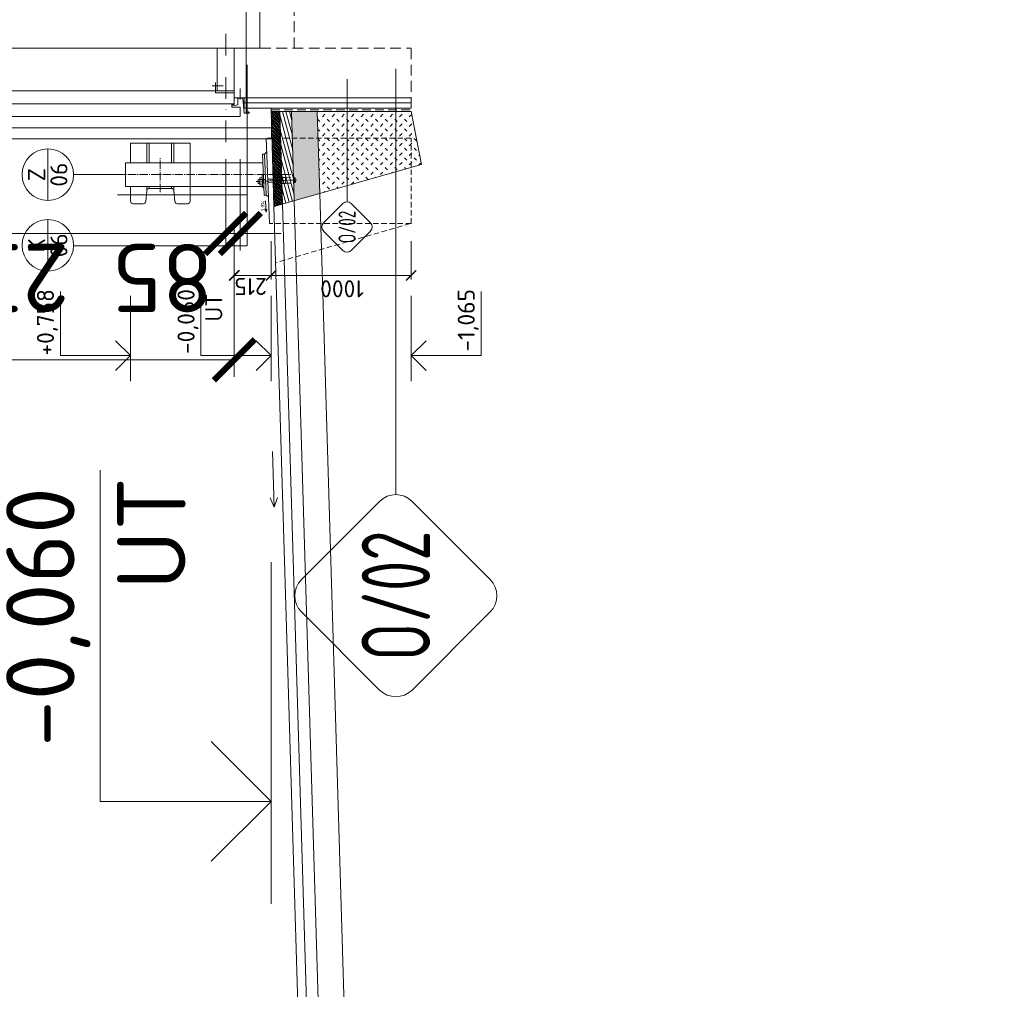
# Model space of a CAD drawing. Header units: millimetres. Extents: x -796345 to 3713765, y -2985421 to 2187451.
# Tile 135 of 256: x 217559 to 223322, y -6111 to -432. Entities that reach past the tile are written whole.
import ezdxf
from ezdxf import colors
from ezdxf.entities.mleader import LeaderData, LeaderLine
from ezdxf.enums import TextEntityAlignment as Align
from ezdxf.math import Vec2, Vec3

# ---------------------------------------------------------------- set-up
doc = ezdxf.new("R2010")
doc.units = ezdxf.units.MM
doc.header["$PDMODE"] = 1
for name, pattern in [('AM_DIN_G_W050', [13.75, 9.75, -1.5, 1, -1.5]), ('CENTERX2', [101.6, 63.5, -12.7, 12.7, -12.7]), ('DASHDOT', [25.4, 12.7, -6.35, 0, -6.35]), ('HIDDEN', [9.525, 6.35, -3.175]), ('ČÁRKOVANÁ', [19.05, 12.7, -6.35])]:
    doc.linetypes.add(name, pattern=pattern)
doc.layers.get('Defpoints').update_dxf_attribs({"color": 8})
doc.layers.add('_____detaily', color=1, linetype='Continuous')
for name, color, linetype, lineweight in [('A99_N_kce-pohl', 1, 'Continuous', 9), ('A99_N_kce-rez-sil', 6, 'Continuous', 18), ('A99_N_koty-200', 5, 'Continuous', 5), ('A99_N_koty-200-vysk', 6, 'Continuous', 9), ('A99_N_koty-50-vysk', 160, 'Continuous', 9), ('A99_N_sraf', 252, 'Continuous', 0), ('A99_N_txt-popis-50', 240, 'Continuous', 9), ('A99_N_znaceni 200', 5, 'Continuous', 5), ('A99_N_znaceni 50', 5, 'Continuous', 5), ('A99_S_kce-pohl', 7, 'Continuous', 5), ('A99_S_kce-rez-sil', 7, 'Continuous', 15), ('A99_S_osy', 1, 'CENTERX2', 5)]:
    doc.layers.add(name, color=color, linetype=linetype, lineweight=lineweight)
doc.styles.add('A99_kota', font='isocpeur.ttf', dxfattribs={"height": 2})
doc.styles.add('A99_popis', font='isocpeur.ttf')
doc.linetypes.add('IZOLACE', pattern='A,0.00254,-2.54,[134,ltypeshp.shx,S=2.54,R=0,X=-2.54,Y=0],-5.08,[134,ltypeshp.shx,S=2.54,R=180,X=2.54,Y=0],-2.54', length=10.16254)
doc.dimstyles.new('A99_kota_200 new', dxfattribs={"dimscale": 200, "dimtxt": 2, "dimasz": 1.2, "dimexe": 0.5, "dimexo": 1.5, "dimgap": 0.3, "dimtad": 1, "dimdec": 0, "dimzin": 3, "dimdsep": 46, "dimtxsty": 'A99_kota', "dimblk": 'ARCHTICK', "dimcen": 2.5, "dimazin": 2, "dimtfac": 0.75, "dimtdec": 0, "dimtmove": 2, "dimatfit": 0, "dimfxl": 4, "dimfxlon": 1, "dimtolj": 1, "dimtzin": 0, "dimlwd": 5, "dimlwe": 5, "dimarcsym": 0})

# ---------------------------------------------------------------- blocks, each defined once
blk = doc.blocks.new('_ArchTick')
at = {"color": 0, "linetype": 'ByBlock', "const_width": 0.15}
blk.add_lwpolyline([(-0.5, -0.5), (0.5, 0.5)], dxfattribs=at)
blk = doc.blocks.new('*D1777')
at = {"layer": 'A99_N_koty-200', "color": 0, "linetype": 'Continuous', "lineweight": 5, "transparency": 16777216}
for p, q in [((209195, 1150), (209195, 2050)), ((218965, 1150), (218965, 2050)), ((209195, 1950), (218965, 1950))]:
    blk.add_line(p, q, dxfattribs=at)
at = {"layer": 'Defpoints', "color": 0, "linetype": 'Continuous', "lineweight": 0, "transparency": 16777216}
for p in [(218965, 1950), (218965, 255), (209195, -950)]:
    blk.add_point(p, dxfattribs=at)
at = {"layer": 'A99_N_koty-200', "color": 0, "linetype": 'Continuous', "lineweight": 5, "transparency": 16777216, "xscale": 240, "yscale": 240, "zscale": 240, "rotation": 180}
blk.add_blockref('_ArchTick', (209195, 1950), dxfattribs=at)
at = {"layer": 'A99_N_koty-200', "color": 0, "linetype": 'Continuous', "lineweight": 5, "transparency": 16777216, "xscale": 240, "yscale": 240, "zscale": 240}
blk.add_blockref('_ArchTick', (218965, 1950), dxfattribs=at)
at = {"layer": 'A99_N_koty-200', "color": 0, "linetype": 'Continuous', "transparency": 16777216, "insert": (212357.5, 1672.5), "char_height": 400, "attachment_point": 5, "rotation": 180, "style": 'A99_kota'}
blk.add_mtext('\\A1;9770', dxfattribs=at)
blk = doc.blocks.new('*D1783')
at = {"layer": 'A99_N_koty-200', "color": 0, "linetype": 'Continuous', "lineweight": 5, "transparency": 16777216}
for p, q in [((205980, -1625), (205980, -2525)), ((218815, -1625), (218815, -2525)), ((205980, -2425), (218815, -2425))]:
    blk.add_line(p, q, dxfattribs=at)
at = {"layer": 'Defpoints', "color": 0, "linetype": 'Continuous', "lineweight": 0, "transparency": 16777216}
for p in [(205980, -950), (218815, -950), (218815, -2425)]:
    blk.add_point(p, dxfattribs=at)
at = {"layer": 'A99_N_koty-200', "color": 0, "linetype": 'Continuous', "lineweight": 5, "transparency": 16777216, "xscale": 240, "yscale": 240, "zscale": 240, "rotation": 180}
blk.add_blockref('_ArchTick', (205980, -2425), dxfattribs=at)
at = {"layer": 'A99_N_koty-200', "color": 0, "linetype": 'Continuous', "lineweight": 5, "transparency": 16777216, "xscale": 240, "yscale": 240, "zscale": 240}
blk.add_blockref('_ArchTick', (218815, -2425), dxfattribs=at)
at = {"layer": 'A99_N_koty-200', "color": 0, "linetype": 'Continuous', "transparency": 16777216, "insert": (211055, -2735), "char_height": 400, "attachment_point": 5, "rotation": 180, "style": 'A99_kota'}
blk.add_mtext('\\A1;12835', dxfattribs=at)
blk = doc.blocks.new('*D1786')
at = {"layer": 'A99_N_koty-200', "color": 0, "linetype": 'Continuous', "lineweight": 5, "transparency": 16777216}
for p, q in [((218815, -1730), (218815, -1955)), ((219030, -1730), (219030, -1955)), ((218815, -1930), (219030, -1930))]:
    blk.add_line(p, q, dxfattribs=at)
at = {"layer": 'Defpoints', "color": 0, "linetype": 'Continuous', "lineweight": 0, "transparency": 16777216}
for p in [(218815, -950), (219030, -950), (219030, -1930)]:
    blk.add_point(p, dxfattribs=at)
at = {"layer": 'A99_N_koty-200', "color": 0, "linetype": 'Continuous', "lineweight": 5, "transparency": 16777216, "xscale": 60, "yscale": 60, "zscale": 60, "rotation": 180}
blk.add_blockref('_ArchTick', (218815, -1930), dxfattribs=at)
at = {"layer": 'A99_N_koty-200', "color": 0, "linetype": 'Continuous', "lineweight": 5, "transparency": 16777216, "xscale": 60, "yscale": 60, "zscale": 60}
blk.add_blockref('_ArchTick', (219030, -1930), dxfattribs=at)
at = {"layer": 'A99_N_koty-200', "color": 0, "linetype": 'Continuous', "transparency": 16777216, "insert": (218910, -1995), "char_height": 100, "attachment_point": 5, "rotation": 180, "style": 'A99_kota'}
blk.add_mtext('\\A1;215', dxfattribs=at)
blk = doc.blocks.new('*U40')
at = {"color": 0, "linetype": 'ByBlock', "lineweight": -2}
blk.add_line((-3, 0), (7, 0), dxfattribs=at)
for points in [[(0, 0), (0, 5), (0, 5), (9.7, 5)], [(-1.75, 1.75), (0, 0), (1.75, 1.75)]]:
    blk.add_lwpolyline(points, dxfattribs=at)
at = {"color": 0, "linetype": 'ByBlock', "lineweight": -2, "style": 'A99_kota'}
for tag, p in [('VYSKA', (9.2, 7.75)), ('POPIS', (9.2, 4.5))]:
    blk.add_attdef(tag, text='', height=2, dxfattribs=at).set_placement(p, align=Align.TOP_RIGHT)
blk = doc.blocks.new('*U41')
at = {"color": 0, "linetype": 'ByBlock', "lineweight": -2}
blk.add_line((-3, 0), (7, 0), dxfattribs=at)
for points in [[(0, 0), (0, 8.2), (0, 8.2), (7.5, 8.2)], [(-1.75, 1.75), (0, 0), (1.75, 1.75)]]:
    blk.add_lwpolyline(points, dxfattribs=at)
at = {"color": 0, "linetype": 'ByBlock', "lineweight": -2, "style": 'A99_kota'}
for tag, p in [('VYSKA', (7.8, 10.95)), ('POPIS', (7, 7.7))]:
    blk.add_attdef(tag, text='', height=2, dxfattribs=at).set_placement(p, align=Align.TOP_RIGHT)
blk = doc.blocks.new('*D1877')
at = {"layer": 'A99_N_koty-200', "color": 0, "linetype": 'Continuous', "lineweight": 5, "transparency": 16777216}
for p, q in [((219030, -1730), (219030, -1955)), ((219850, -1730), (219850, -1955)), ((219030, -1930), (219850, -1930))]:
    blk.add_line(p, q, dxfattribs=at)
at = {"layer": 'Defpoints', "color": 0, "linetype": 'Continuous', "lineweight": 0, "transparency": 16777216}
for p in [(219030, -950), (219850, -1627), (219850, -1930)]:
    blk.add_point(p, dxfattribs=at)
at = {"layer": 'A99_N_koty-200', "color": 0, "linetype": 'Continuous', "lineweight": 5, "transparency": 16777216, "xscale": 60, "yscale": 60, "zscale": 60, "rotation": 180}
blk.add_blockref('_ArchTick', (219030, -1930), dxfattribs=at)
at = {"layer": 'A99_N_koty-200', "color": 0, "linetype": 'Continuous', "lineweight": 5, "transparency": 16777216, "xscale": 60, "yscale": 60, "zscale": 60}
blk.add_blockref('_ArchTick', (219850, -1930), dxfattribs=at)
at = {"layer": 'A99_N_koty-200', "color": 0, "linetype": 'Continuous', "transparency": 16777216, "insert": (219445.7, -2008.2), "char_height": 100, "attachment_point": 5, "rotation": 180, "style": 'A99_kota'}
blk.add_mtext('\\A1;1000', dxfattribs=at)
blk = doc.blocks.new('*D1892')
at = {"layer": 'A99_N_koty-200', "color": 0, "linetype": 'Continuous', "lineweight": 5, "transparency": 16777216}
for p, q in [((216415, -1150), (216415, -1784.6)), ((218765, -1250), (218765, -1784.6)), ((216415, -1684.6), (218765, -1684.6))]:
    blk.add_line(p, q, dxfattribs=at)
at = {"layer": 'Defpoints', "color": 0, "linetype": 'Continuous', "lineweight": 0, "transparency": 16777216}
for p in [(216415, -850), (218765, -950), (218765, -1684.6)]:
    blk.add_point(p, dxfattribs=at)
at = {"layer": 'A99_N_koty-200', "color": 0, "linetype": 'Continuous', "lineweight": 5, "transparency": 16777216, "xscale": 240, "yscale": 240, "zscale": 240}
for p, rotation in [((216415, -1684.6), 179.9999999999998), ((218765, -1684.6), 359.9999999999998)]:
    blk.add_blockref('_ArchTick', p, dxfattribs=dict(at, rotation=rotation))
at = {"layer": 'A99_N_koty-200', "color": 0, "linetype": 'Continuous', "transparency": 16777216, "insert": (217290, -1944.6), "char_height": 400, "attachment_point": 5, "rotation": 180, "style": 'A99_kota'}
blk.add_mtext('\\A1;2350', dxfattribs=at)
blk = doc.blocks.new('*D1895')
at = {"layer": 'A99_N_koty-200', "color": 0, "linetype": 'Continuous', "lineweight": 5, "transparency": 16777216}
for p, q in [((218765, -1250), (218765, -1784.6)), ((218850, -1250), (218850, -1784.6)), ((218765, -1684.6), (218525, -1684.6)), ((218765, -1684.6), (218850, -1684.6)), ((218850, -1684.6), (219090, -1684.6))]:
    blk.add_line(p, q, dxfattribs=at)
at = {"layer": 'Defpoints', "color": 0, "linetype": 'Continuous', "lineweight": 0, "transparency": 16777216}
for p in [(218765, -950), (218850, -950), (218850, -1684.6)]:
    blk.add_point(p, dxfattribs=at)
at = {"layer": 'A99_N_koty-200', "color": 0, "linetype": 'Continuous', "lineweight": 5, "transparency": 16777216, "xscale": 240, "yscale": 240, "zscale": 240}
for p, rotation in [((218765, -1684.6), 359.9999999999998), ((218850, -1684.6), 179.9999999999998)]:
    blk.add_blockref('_ArchTick', p, dxfattribs=dict(at, rotation=rotation))
at = {"layer": 'A99_N_koty-200', "color": 0, "linetype": 'Continuous', "transparency": 16777216, "insert": (218395.1, -1944.6), "char_height": 400, "attachment_point": 5, "rotation": 180, "style": 'A99_kota'}
blk.add_mtext('\\A1;85', dxfattribs=at)
blk = doc.blocks.new('*U79')
at = {"color": 0}
for p, q in [((-0.721, 4.139), (-4.149, 0.711)), ((4.139, 0.711), (0.711, 4.139)), ((4.436, -0.005), (23.143, -0.005)), ((-4.149, -0.721), (-0.721, -4.149)), ((0.711, -4.149), (4.139, -0.721))]:
    blk.add_line(p, q, dxfattribs=at)
for centre, start, end in [((-0.005, 3.424), 45, 135), ((-3.433, -0.005), 135, 225), ((3.424, -0.005), 315, 45), ((-0.005, -3.433), 225, 315)]:
    blk.add_arc(centre, 1.012, start, end, dxfattribs=at)
at = {"color": 0, "linetype": 'ByBlock', "style": 'A99_popis', "width": 0.953108}
blk.add_attdef('SKLADBA', text='', height=3, rotation=0.0103, dxfattribs=at).set_placement((-2.863, -1.506), (2.855, -1.505), align=Align.FIT)
blk = doc.blocks.new('*U128')
at = {"color": 0}
for p, q in [((-0.72, 4.14), (-4.15, 0.71)), ((4.14, 0.71), (0.71, 4.14)), ((-4.15, -0.72), (-0.72, -4.15)), ((0.71, -4.15), (4.14, -0.72)), ((4.44, 0), (25.95, 0))]:
    blk.add_line(p, q, dxfattribs=at)
for centre, start, end in [((0, 3.42), 45, 135), ((-3.43, 0), 135, 225), ((3.42, 0), 315, 45), ((0, -3.43), 225, 315)]:
    blk.add_arc(centre, 1.01, start, end, dxfattribs=at)
at = {"color": 0, "linetype": 'ByBlock', "style": 'A99_popis', "width": 0.953108}
blk.add_attdef('SKLADBA', text='', height=3, rotation=0.0103, dxfattribs=at).set_placement((-2.86, -1.51), (2.86, -1.5), align=Align.FIT)
blk = doc.blocks.new('*U20')
at = {"color": 0, "linetype": 'ByBlock'}
blk.add_line((-3.02, 0), (3.02, 0), dxfattribs=at)
blk.add_circle((0, 0), 3.02, dxfattribs=at)
at = {"color": 0, "linetype": 'ByBlock', "style": 'A99_popis'}
for tag, p in [('KATEGORIE', (0, 1.31)), ('PRVEK', (0, -1.3))]:
    blk.add_attdef(tag, text='', height=2, dxfattribs=at).set_placement(p, align=Align.MIDDLE_CENTER)
blk = doc.blocks.new('*U531')
at = {"color": 0, "linetype": 'ByBlock', "lineweight": -2}
blk.add_line((-3, 0), (7, 0), dxfattribs=at)
for points in [[(-1.75, -1.75), (0, 0), (1.75, -1.75)], [(0, 0), (0, -8.2), (0, -8.2), (7.5, -8.2)]]:
    blk.add_lwpolyline(points, dxfattribs=at)
at = {"color": 0, "linetype": 'ByBlock', "lineweight": -2, "style": 'A99_kota'}
for tag, p in [('VYSKA', (7.8, -5.45)), ('POPIS', (7, -8.7))]:
    blk.add_attdef(tag, text='', height=2, dxfattribs=at).set_placement(p, align=Align.TOP_RIGHT)

msp = doc.modelspace()

# ---------------------------------------------------------------- hatches: boundary and pattern name
at = {"layer": 'A99_N_sraf', "linetype": 'Continuous', "lineweight": 0, "ltscale": 8}
h = msp.add_hatch(dxfattribs=at)
h.set_pattern_fill('ZDIVO-STR_PEV', color=1, scale=5, angle=90, style=2)
h.set_pattern_definition([(135, (168708.988, -21418.787), (-10.6066017, -10.6066017), []), (135, (168708.988, -21411.716), (-10.6066017, -10.6066017), []), (225, (168708.988, -21418.787), (7.0710678, -7.0710678), [])])
h.paths.add_polyline_path([(219047.3, -1527.5), (219096.9, -1513.2), (219080.6, -970), (219030.4, -970)])
h = msp.add_hatch(dxfattribs=at)
h.set_pattern_fill('ZEM_OBECNE', color=256, scale=10, angle=60, style=2)
h.set_pattern_definition([(105, (0, 0), (-19.3185165, -5.1763809), [])])
h.paths.add_polyline_path([(219096.9, -1513.2), (219166.4, -1493.3), (219150.7, -970), (219080.6, -970)])
at = {"layer": 'A99_N_sraf', "linetype": 'Continuous', "lineweight": 0}
h = msp.add_hatch(dxfattribs=at)
h.set_pattern_fill('AR-CONC', color=1, scale=0.025, style=2)
h.set_pattern_definition([(50, (0, 0), (0.17931504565, -0.01568803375), [0.01875, -0.20625]), (355, (0, 0), (-0.0346878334, 0.18804803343), [0.015, -0.165]), (100.4514, (0.01494, -0.0013), (0.14462734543, 0.17235988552), [0.0159350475, -0.175285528]), (46.1842, (0, 0.05), (0.26681026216, -0.04137975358), [0.028125, -0.309375]), (96.6356, (0.02223, 0.04655), (0.2336656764, 0.24352946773), [0.023902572, -0.26292825]), (351.1842, (0, 0.05), (0.2336654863, 0.24352965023), [0.0225, -0.2475]), (21, (0.025, 0.0375), (0.14922676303, -0.10065472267), [0.01875, -0.20625]), (326, (0.025, 0.0375), (0.06082883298, 0.18128751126), [0.015, -0.165]), (71.4514, (0.03744, 0.02911), (0.21005565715, 0.08063262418), [0.0159350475, -0.175285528]), (37.5, (0, 0), (0.00303996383, 0.083223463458), [0, -0.163, 0, -0.1675, 0, -0.165625]), (7.5, (0, 0), (0.06576738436, 0.09860292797), [0, -0.0955, 0, -0.15925, 0, -0.063125]), (327.5, (-0.05575, 0), (0.133455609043, -0.005638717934), [0, -0.0625, 0, -0.195, 0, -0.25875]), (317.5, (-0.08075, 0), (0.145796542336, 0.02502624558), [0, -0.08125, 0, -0.1295, 0, -0.18375])])
h.paths.add_polyline_path([(219166.4, -1493.3), (219315.1, -1450.6), (219300.7, -970), (219150.5, -970)])
h = msp.add_hatch(dxfattribs=at)
h.set_pattern_fill('ZEM_NASYPANA', color=1, scale=0.1, style=2)
h.set_pattern_definition([(135, (0, -1017000), (-56.5685425, 2e-13), [20, -60]), (225, (-28.284, -1016957.574), (-2e-13, -56.5685425), [20, -60])])
h.paths.add_polyline_path([(219910.3, -1279.6), (219850, -970), (219300.7, -970), (219315.1, -1450.6)])

# ---------------------------------------------------------------- linework, layer by layer
at = {"layer": '_____detaily', "linetype": 'HIDDEN', "lineweight": 5, "ltscale": 5}
msp.add_line((219844.3, -1627), (219057.2, -1855.1), dxfattribs=at)
at = {"layer": '_____detaily', "linetype": 'Continuous', "lineweight": 5}
for points in [[(219021, -1627), (219000.9, -1127)], [(218992.1, -1219.4), (219004.1, -1208.4)], [(218954.5, -1380), (218954, -1367.5), (218964, -1367.1), (218964.5, -1379.6)], [(218954.5, -1380), (218955, -1392.5), (218965, -1392.1), (218964.5, -1379.6)], [(218964, -1367.1), (218963.7, -1359.1), (218978.7, -1358.5), (218979.5, -1379)], [(218965, -1392.1), (218965.3, -1400.1), (218980.3, -1399.5), (218979.5, -1379)], [(218978.7, -1358.5), (218977.9, -1340), (218984.9, -1339.7)], [(219093.7, -1356.9), (219114.2, -1356), (219114.9, -1373.5)], [(219095.1, -1391.8), (219115.6, -1391), (219114.9, -1373.5)], [(219166.3, -1358.9), (219171.3, -1358.7), (219171.8, -1371.2)], [(219167.3, -1383.9), (219172.3, -1383.7), (219171.8, -1371.2)], [(218980.3, -1399.5), (218981.1, -1418), (218988.1, -1417.7)], [(219001.1, -1560.5), (218998.4, -1493.5)], [(219001.7, -1459.2), (219014.6, -1469.1)], [(219001.1, -1560.5), (218995.2, -1543.5)], [(219001.1, -1560.5), (219005.6, -1543.1)]]:
    msp.add_lwpolyline(points, dxfattribs=at)
at = {"layer": '_____detaily', "linetype": 'HIDDEN', "lineweight": 5, "ltscale": 5}
for points in [[(219850, -1627), (219850, -1127), (219000.9, -1127)], [(218964.1, -1369.1), (219071.5, -1364.8)], [(219043.9, -1375.9), (219043.2, -1357.4), (219093.6, -1355.4), (219094.4, -1374.4)], [(219044, -1376.9), (219044.7, -1395.4), (219095.2, -1393.3), (219094.4, -1374.4)], [(219114.2, -1356.5), (219166.2, -1354.5), (219166.8, -1371.4)], [(219115.6, -1390.5), (219167.5, -1388.4), (219166.8, -1371.4)], [(218964.9, -1390.1), (219072.3, -1385.8)], [(219850, -1627), (219850, -1627), (219021, -1627)]]:
    msp.add_lwpolyline(points, dxfattribs=at)
at = {"layer": '_____detaily', "linetype": 'AM_DIN_G_W050', "lineweight": 5, "ltscale": 5}
for points in [[(218382, -1443), (218382, -1241.8)], [(218122.2, -1340), (219145, -1340)]]:
    msp.add_lwpolyline(points, dxfattribs=at)
at = {"layer": '_____detaily', "linetype": 'Continuous', "lineweight": 5}
msp.add_lwpolyline([(218989.7, -1459.6), (219001.7, -1459.2), (218992.1, -1219.4), (218980.1, -1219.8)], close=True, dxfattribs=at)
at = {"layer": '_____detaily', "linetype": 'AM_DIN_G_W050', "lineweight": 5, "ltscale": 2}
msp.add_lwpolyline([(218942.9, -1380.2), (219181.7, -1370.6)], dxfattribs=at)
at = {"layer": 'A99_N_kce-pohl', "color": 1, "lineweight": 5}
for points in [[(218750, -820), (218685, -820)], [(218850, -900), (218850, -835)]]:
    msp.add_lwpolyline(points, dxfattribs=at)
at = {"layer": 'A99_N_kce-pohl', "color": 1, "linetype": 'Continuous', "lineweight": 5}
msp.add_lwpolyline([(206030, -1130), (206030, -1065), (219032.5, -1065), (219032.5, -1130)], close=True, dxfattribs=at)
for points in [[(218207, -1270), (218207, -1155)], [(218207, -1155), (218557, -1155)], [(218302.4, -1270), (218302.4, -1155)], [(218317.5, -1270), (218317.5, -1155)], [(218446.5, -1270), (218446.5, -1155)], [(218461.6, -1270), (218461.6, -1155)], [(218557, -1480.2), (218557, -1155)], [(218177.2, -1410), (218177.7, -1270)], [(218980, -1270), (218177.5, -1270)], [(218207, -1410), (218177.5, -1410)], [(218985, -1410), (218205, -1410)], [(218207, -1480.2), (218207, -1410)], [(218302.4, -1433.7), (218302.4, -1410)], [(218317.5, -1421), (218317.5, -1410)], [(218446.5, -1421), (218446.5, -1410)], [(218461.6, -1433.7), (218461.6, -1410)]]:
    msp.add_lwpolyline(points, dxfattribs=at)
at = {"layer": 'A99_N_kce-pohl', "color": 1, "linetype": 'Continuous', "lineweight": 20}
for points in [[(218207, -1480.2), (218207.5, -1495.5, 0.404487), (218222.5, -1510), (218281.8, -1510, 0.388194), (218296.7, -1496.3), (218302.3, -1434.8, -0.389269), (218317.5, -1421), (218382, -1421)], [(218557, -1480.2), (218556.5, -1495.5, -0.404487), (218541.5, -1510), (218482.2, -1510, -0.388194), (218467.3, -1496.3), (218461.7, -1434.8, 0.389269), (218446.5, -1421), (218382, -1421)]]:
    msp.add_lwpolyline(points, format="xyb", dxfattribs=at)
at = {"layer": 'A99_N_kce-rez-sil'}
for points in [[(213975, -850), (218815, -850)], [(218849.6, -1000), (218849.6, -945), (218799.6, -945)], [(213975, -1000), (218849.6, -1000)]]:
    msp.add_lwpolyline(points, dxfattribs=at)
at = {"layer": 'A99_N_kce-rez-sil', "color": 1, "lineweight": 5}
msp.add_lwpolyline([(218815, -930), (218815, -890)], dxfattribs=at)
at = {"layer": 'A99_N_kce-rez-sil', "color": 1, "lineweight": 13}
for points in [[(218872.5, -950), (218872.5, -890)], [(219030, -950), (218872.5, -950)]]:
    msp.add_lwpolyline(points, dxfattribs=at)
at = {"layer": 'A99_N_koty-50-vysk', "lineweight": 5}
for points in [[(219048.5, -3287.1), (219038.8, -2961.3)], [(219048.5, -3287.1), (219025.8, -3232.8)], [(219048.5, -3287.1), (219067.9, -3231.5)]]:
    msp.add_lwpolyline(points, dxfattribs=at)
at = {"layer": 'A99_N_sraf', "color": 1, "linetype": 'IZOLACE', "lineweight": 0, "ltscale": 2}
msp.add_lwpolyline([(218872.5, -920), (219850, -920)], dxfattribs=at)
at = {"layer": 'A99_N_sraf', "color": 1, "linetype": 'IZOLACE', "lineweight": 0, "ltscale": 6}
msp.add_lwpolyline([(213975, -925), (218815, -925)], dxfattribs=at)
at = {"layer": 'A99_N_znaceni 200'}
msp.add_lwpolyline([(218885, -980), (218885, 1495.8), (218672.9, 1495.8)], dxfattribs=at)
at = {"layer": 'A99_N_znaceni 50'}
for points in [[(218131, -1457.5), (218890, -1457.5), (218890, -697.2)], [(217874.6, -1757.2), (218890, -1757.7), (218890, -979.7)], [(218177.5, -1340), (217874.6, -1340)]]:
    msp.add_lwpolyline(points, dxfattribs=at)
at = {"layer": 'A99_S_kce-pohl'}
msp.add_line((206199.8, -600), (218815, -600), dxfattribs=at)
for points in [[(219646.2, -17488.9), (219166.4, -1493.3)], [(219796.2, -17484.4), (219315.1, -1450.6)], [(219526.3, -17492.5), (219047.3, -1527.5)], [(219576.3, -17491), (219096.9, -1513.2)]]:
    msp.add_lwpolyline(points, dxfattribs=at)
at = {"layer": 'A99_S_kce-rez-sil', "color": 7, "linetype": 'HIDDEN', "lineweight": 5, "ltscale": 10}
msp.add_line((219165, -600), (219165, 83650), dxfattribs=at)
at = {"layer": 'A99_S_kce-rez-sil', "color": 7, "linetype": 'Continuous', "lineweight": 15}
for q in [(218965, 26430), (218815, -600)]:
    msp.add_line((218965, -600), q, dxfattribs=at)
at = {"layer": 'A99_S_kce-rez-sil', "color": 1, "linetype": 'Continuous', "lineweight": 5}
for p, q in [((219030.4, -970), (219850, -970)), ((219850.6, -970.4), (219910.3, -1279.6)), ((219910.3, -1279.6), (219047.3, -1527.5))]:
    msp.add_line(p, q, dxfattribs=at)
at = {"layer": 'A99_S_kce-rez-sil', "linetype": 'Continuous', "flags": 128}
msp.add_lwpolyline([(218715, -850), (218715, -600), (218815, -600), (218815, -850)], close=True, dxfattribs=at)
at = {"layer": 'A99_S_kce-rez-sil', "color": 7, "linetype": 'HIDDEN', "lineweight": 5, "ltscale": 10}
for points in [[(218965, -600), (219850, -600)], [(219850, -950), (219850, -600)]]:
    msp.add_lwpolyline(points, dxfattribs=at)
at = {"layer": 'A99_S_kce-rez-sil', "color": 1, "linetype": 'Continuous', "lineweight": 5}
for points in [[(218705, -800), (218705, -860), (218815, -860), (218815, -890), (218870, -890)], [(218804, -936.5), (218835, -931.8), (218835, -890), (218875, -890)], [(218894.4, -970.2), (218904, -979.7), (218872.5, -979.7), (218864.6, -892.5), (218832.2, -892.5)], [(218799.6, -945), (218799.6, -930), (218815, -930)], [(219096.9, -1513.2), (219080.6, -970)], [(219166.4, -1493.3), (219150.7, -970)], [(219315.1, -1450.6), (219300.7, -970)]]:
    msp.add_lwpolyline(points, dxfattribs=at)
at = {"layer": 'A99_S_kce-rez-sil', "color": 1, "linetype": 'Continuous', "lineweight": 5, "flags": 128}
for points in [[(218815, -850), (218815, -890), (218815, -890)], [(218815, -890), (219850, -890)], [(219030, -950), (219850, -950)]]:
    msp.add_lwpolyline(points, dxfattribs=at)
at = {"layer": 'A99_S_kce-rez-sil', "color": 1, "linetype": 'Continuous', "lineweight": 9}
msp.add_lwpolyline([(219047.3, -1527.5), (219030, -950)], dxfattribs=at)
at = {"layer": 'A99_S_kce-rez-sil', "color": 1, "linetype": 'ČÁRKOVANÁ', "lineweight": 5, "ltscale": 4}
msp.add_lwpolyline([(219030.2, -960), (219850, -960)], dxfattribs=at)
at = {"layer": 'A99_S_osy', "linetype": 'DASHDOT', "lineweight": 5, "ltscale": 10}
msp.add_lwpolyline([(218765, -1150), (218765, -485)], dxfattribs=at)

# ---------------------------------------------------------------- block references
at = {"layer": 'A99_N_koty-200-vysk', "lineweight": 5}
ref = msp.add_blockref('*U40', (219030, -5010), dxfattribs=dict(at, xscale=200, yscale=200, zscale=200, rotation=90.00000000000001))
ref.add_attrib('VYSKA', '-0,060', dxfattribs={"layer": '0', "color": 0, "linetype": 'ByBlock', "lineweight": -2, "height": 400, "rotation": 90, "style": 'A99_kota'}).set_placement((217480, -3170), align=Align.TOP_RIGHT)
ref.add_attrib('POPIS_001', 'UT', (218530, -3770), dxfattribs={"layer": '0', "color": 0, "linetype": 'ByBlock', "lineweight": -2, "height": 400, "rotation": 90, "style": 'A99_kota'})
at = {"layer": 'A99_N_koty-50-vysk', "lineweight": 5, "xscale": 50, "yscale": 50, "zscale": 50, "rotation": 90.00000000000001}
for name, p, values in [('*U41', (218207, -2400), {'VYSKA': '+0,758'}), ('*U531', (219850, -2400), {'VYSKA': '-1,065'})]:
    msp.add_blockref(name, p, dxfattribs=at).add_auto_attribs(values)
at = {"layer": 'A99_N_koty-50-vysk', "lineweight": 5}
ref = msp.add_blockref('*U41', (219030, -2400), dxfattribs=dict(at, xscale=50, yscale=50, zscale=50, rotation=90.00000000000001))
ref.add_attrib('VYSKA', '-0,060', dxfattribs={"layer": '0', "color": 0, "linetype": 'ByBlock', "lineweight": -2, "height": 100, "rotation": 90, "style": 'A99_kota'}).set_placement((218482.5, -2010), align=Align.TOP_RIGHT)
ref.add_attrib('POPIS_001', 'UT', (218745, -2200), dxfattribs={"layer": '0', "color": 0, "linetype": 'ByBlock', "lineweight": -2, "height": 100, "rotation": 90, "style": 'A99_kota'})
at = {"layer": 'A99_N_znaceni 200', "lineweight": 5}
ref = msp.add_blockref('*U79', (219760, -3805), dxfattribs=dict(at, xscale=133.3, yscale=133.3, zscale=133.3, rotation=89.99999999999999))
ref.add_attrib('SKLADBA', 'O/02', dxfattribs={"layer": '0', "color": 0, "linetype": 'ByBlock', "height": 399.9, "rotation": 90.01026, "style": 'A99_popis', "width": 0.657316}).set_placement((219960.7, -4186.7), (219960.6, -3424.4), align=Align.FIT)
at = {"layer": 'A99_N_znaceni 50', "lineweight": 5}
ref = msp.add_blockref('*U128', (219474.8, -1646.2), dxfattribs=dict(at, xscale=33.325, yscale=33.325, zscale=33.325, rotation=89.99999999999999))
ref.add_attrib('SKLADBA', 'O/02', dxfattribs={"layer": '0', "color": 0, "linetype": 'ByBlock', "height": 100, "rotation": 90.01026, "style": 'A99_popis', "width": 0.657151}).set_placement((219525, -1741.7), (219525, -1551.1), align=Align.FIT)
at = {"layer": 'A99_N_znaceni 50', "xscale": 50, "yscale": 50, "zscale": 50, "rotation": 90.00000000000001}
for p, values in [((217723.6, -1340), {'KATEGORIE': 'Z', 'PRVEK': '06'}), ((217723.6, -1753.7), {'KATEGORIE': 'K', 'PRVEK': '06'})]:
    msp.add_blockref('*U20', p, dxfattribs=at).add_auto_attribs(values)

# ---------------------------------------------------------------- texts
at = {"layer": '_____detaily', "lineweight": 5, "style": 'A99_popis'}
msp.add_text('3,0%%%', height=20, rotation=90, dxfattribs=at).set_placement((218991.2, -1555.5))

# ---------------------------------------------------------------- dimensions: what is measured, and where the dimension line sits
at = {"layer": 'A99_N_koty-200', "linetype": 'Continuous'}
for base, p1, p2, picture, middle in [((218965, 1950), (209195, -950), (218965, 255), '*D1777', (212357.5, 1672.5)), ((218765, -1684.6), (216415, -850), (218765, -950), '*D1892', (217290, -1944.6)), ((218815, -2425), (205980, -950), (218815, -950), '*D1783', (211055, -2735)), ((218850, -1684.6), (218765, -950), (218850, -950), '*D1895', (218395.1, -1944.6)), ((219030, -1930), (218815, -950), (219030, -950), '*D1786', (218910, -1995))]:
    dim = msp.add_linear_dim(base=base, p1=p1, p2=p2, angle=180, dimstyle='A99_kota_200 new', override={"dimscale": 0, "dimtix": 1, "dimtofl": 1, "dimtmove": 2, "dimatfit": 0}, dxfattribs=at)
    dim.commit()
    dim.dimension.update_dxf_attribs({"geometry": picture, "text_midpoint": middle, "dimtype": 160})
dim = msp.add_linear_dim(base=(219850, -1930), p1=(219030, -950), p2=(219850, -1627), angle=180, text='1000', dimstyle='A99_kota_200 new', override={"dimscale": 0, "dimtix": 1, "dimtofl": 1, "dimtmove": 2, "dimatfit": 0}, dxfattribs=at)
dim.commit()
dim.dimension.update_dxf_attribs({"geometry": '*D1877', "text_midpoint": (219445.7, -2008.2), "dimtype": 160})

# ---------------------------------------------------------------- next in the draw order: leaders
at = {"layer": 'A99_N_txt-popis-50', "lineweight": 9}
ml = msp.add_multileader_mtext('Standard', dxfattribs=at)
ml.set_content('\\A1;{\\C256;základ 600/500mm, úroveň -1,065m, prostý beton C16/20}', color=1, style='A99_popis')
ml.set_leader_properties(color=256, linetype='ByLayer', lineweight=-1)
ml.build(insert=Vec2(0, 0))
ml.multileader.update_dxf_attribs({"dogleg_length": 3.23, "arrow_head_size": 200, "scale": 200})
ctx = ml.context
ctx.base_point, ctx.scale, ctx.char_height, ctx.arrow_head_size, ctx.landing_gap_size, ctx.plane_origin = Vec3(21815, 2400), 200, 400, 200, 250, Vec3(27702.5, -7905.8)
notes = []
notes.append((ctx, [(0, (1, 1, 0), (21170, 2400), (1, 0), 645, [(0, [(21170, -1127)], 0, [])])]))
ctx.mtext.insert, ctx.mtext.width, ctx.mtext.defined_height, ctx.mtext.flow_direction = Vec3(22065, 2660), 8793.198, 8.47, 5
ctx.mtext.has_bg_fill, ctx.mtext.bg_color, ctx.mtext.bg_scale_factor, ctx.mtext.bg_transparency, ctx.mtext.use_window_bg_color = 1, -1073741824, 1, 0, 1
for ctx, leaders in notes:
    for number, flags, end, landing, length, lines in leaders:
        leader = LeaderData()
        leader.index, (leader.has_last_leader_line, leader.has_dogleg_vector, leader.attachment_direction) = number, flags
        leader.last_leader_point, leader.dogleg_vector, leader.dogleg_length = Vec3(end), Vec3(landing), length
        for number, points, colour, breaks in lines:
            line = LeaderLine()
            line.index, line.vertices, line.color, line.breaks = number, Vec3.list(points), colors.encode_raw_color(colour), breaks
            leader.lines.append(line)
        ctx.leaders.append(leader)

doc.saveas('drawing.dxf')
